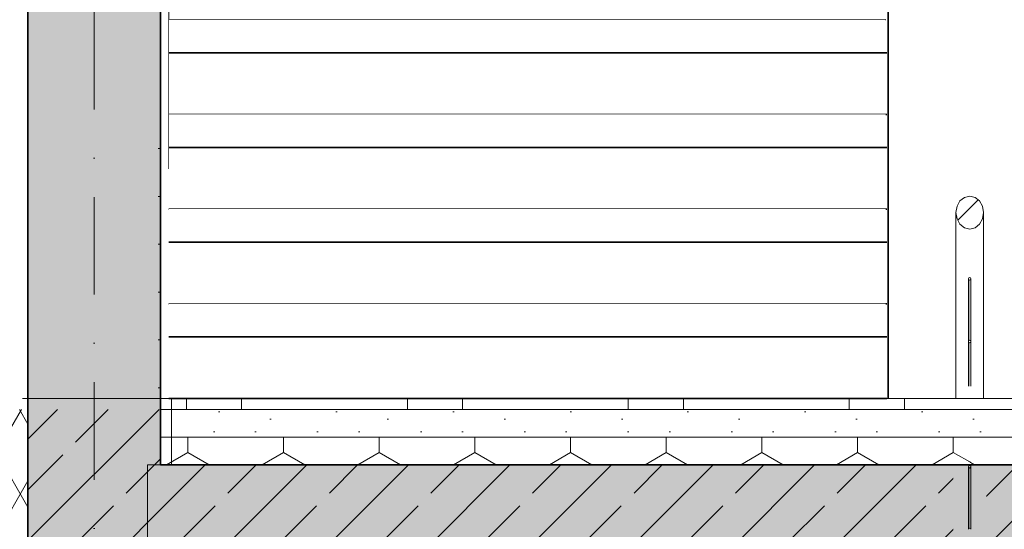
# Model space of a CAD drawing. Header units: millimetres. Extents: x -105953 to -79253, y 14617 to 35617.
# Tile 26 of 48: x -103102 to -101319, y 25811 to 26734. Entities that reach past the tile are written whole.
import ezdxf

# ---------------------------------------------------------------- set-up
doc = ezdxf.new("R2010")
doc.units = ezdxf.units.MM
doc.header["$MEASUREMENT"] = 0
doc.linetypes.add('Kropki i Kreski', pattern=[335.138881, 176.388884, -88.194442, 0, -70.555556])
doc.linetypes.add('Wipeout_Contour', pattern=[1000, 0, -1000])
doc.layers.add('Nowe_Konstrukcja - Schody', color=7, linetype='Continuous')
for name, color, linetype, lineweight, true_color in [('Nowe_Konstrukcja - Schody_Nr_pióra__101', 250, 'Continuous', 13, 0x333333), ('Nowe_Konstrukcja - Stropy_Nr_pióra__23', 7, 'Continuous', 13, 0x858585), ('Nowe_Konstrukcja - Ściany zew_Nr_pióra__23', 7, 'Continuous', 13, 0x858585), ('Nowe_Konstrukcja - Ściany zew_Nr_pióra__87', 7, 'Continuous', 13, 0x6a6a6a)]:
    doc.layers.add(name, color=color, linetype=linetype, lineweight=lineweight, true_color=true_color)
for name, color, linetype, lineweight in [('Nowe_Konstrukcja - Schody_Nr_pióra__3', 7, 'Continuous', 13), ('Nowe_Konstrukcja - Schody_Nr_pióra__7', 7, 'Continuous', 35), ('Nowe_Konstrukcja - Stropy_Nr_pióra__21', 7, 'Continuous', 20), ('Nowe_Konstrukcja - Stropy_Nr_pióra__3', 7, 'Continuous', 13), ('Nowe_Konstrukcja - Stropy_Nr_pióra__4', 8, 'Continuous', 13), ('Nowe_Konstrukcja - Ściany zew_Nr_pióra__21', 7, 'Continuous', 20), ('Nowe_Konstrukcja - Ściany zew_Nr_pióra__7', 7, 'Continuous', 35), ('Nowe_Osie_Nr_pióra__4', 8, 'Continuous', 13)]:
    doc.layers.add(name, color=color, linetype=linetype, lineweight=lineweight)
pattern_1 = [(45, (0, 0), (-91.92388, 91.92388), []), (45, (-45.96, 45.96), (-91.92388, 91.92388), [97.5, -32.5])]
pattern_2 = [(0, (0, 0), (0, 86.60254), [0, -50]), (0, (25, 43.3), (0, 86.60254), [0, -50])]

msp = doc.modelspace()

# ---------------------------------------------------------------- hatches: boundary and pattern name
at = {"layer": 'Nowe_Konstrukcja - Stropy_Nr_pióra__23', "linetype": 'Continuous', "lineweight": 13, "true_color": 0x858585}
h = msp.add_hatch(dxfattribs=at)
h.set_pattern_fill('Beton_zbrojony_0001', color=252, style=0, pattern_type=2)
h.set_pattern_definition(pattern_1)
h.paths.add_polyline_path([(-102870.3, 25927.9), (-100086.6, 25927.9), (-100086.6, 25727.9), (-102870.3, 25727.9)])
at = {"layer": 'Nowe_Konstrukcja - Ściany zew_Nr_pióra__23', "linetype": 'Continuous', "lineweight": 13, "true_color": 0x858585}
h = msp.add_hatch(dxfattribs=at)
h.set_pattern_fill('Tynk_0001', color=252, style=0, pattern_type=2)
h.set_pattern_definition(pattern_2)
h.paths.add_polyline_path([(-102866.6, 29627.9), (-102866.6, 26027.9), (-102846.6, 26027.9), (-102846.6, 26502), (-102856.9, 26502), (-102856.9, 26786.1), (-102846.6, 26786.1), (-102846.6, 29627.9)])
h = msp.add_hatch(dxfattribs=at)
h.set_pattern_fill('Izolacja_miękka_0001', color=252, style=0, pattern_type=2)
h.set_pattern_definition([(60, (0, 0), (-64.951905, 37.5), []), (120, (0, 0), (64.951905, 37.5), [])])
h.paths.add_polyline_path([(-103236.6, 26027.9), (-103236.6, 22427.9), (-103086.6, 22427.9), (-103086.6, 26027.9)])
h = msp.add_hatch(dxfattribs=at)
h.set_pattern_fill('Beton_zbrojony_0001', color=252, style=0, pattern_type=2)
h.set_pattern_definition(pattern_1)
h.paths.add_polyline_path([(-103086.6, 26027.9), (-103086.6, 22448.4), (-102846.6, 22448.4), (-102846.6, 26027.9)])
h = msp.add_hatch(dxfattribs=at)
h.set_pattern_fill('Tynk_0001', color=252, style=0, pattern_type=2)
h.set_pattern_definition(pattern_2)
h.paths.add_polyline_path([(-102826.6, 26027.9), (-102846.6, 26027.9), (-102846.6, 22427.9), (-102826.6, 22427.9), (-102826.6, 22902), (-102836.9, 22902), (-102836.9, 23186.1), (-102826.6, 23186.1)])

# ---------------------------------------------------------------- linework, layer by layer
at = {"layer": 'Nowe_Konstrukcja - Schody_Nr_pióra__3', "color": 7, "linetype": 'Continuous', "lineweight": 13}
for p, q in [((-102831.6, 26463.6), (-102831.6, 26845.1)), ((-101404.7, 26395.8), (-101399.3, 26405.5)), ((-101399.3, 26405.5), (-101391.2, 26412)), ((-101391.2, 26412), (-101381.6, 26414.3)), ((-101372, 26412), (-101381.6, 26414.3)), ((-101363.9, 26405.5), (-101372, 26412)), ((-101358.5, 26395.8), (-101363.9, 26405.5))]:
    msp.add_line(p, q, dxfattribs=at)
at = {"layer": 'Nowe_Konstrukcja - Stropy_Nr_pióra__21', "color": 7, "linetype": 'Continuous', "lineweight": 20, "flags": 128}
msp.add_lwpolyline([(-102870.3, 25927.9), (-100086.6, 25927.9), (-100086.6, 25727.9), (-102870.3, 25727.9)], close=True, dxfattribs=at)
at = {"layer": 'Nowe_Konstrukcja - Ściany zew_Nr_pióra__21', "color": 7, "linetype": 'Continuous', "lineweight": 20}
for p, q in [((-102846.6, 29327.9), (-102846.6, 26027.9)), ((-102846.6, 26027.9), (-102846.6, 25927.9))]:
    msp.add_line(p, q, dxfattribs=at)
at = {"layer": 'Nowe_Konstrukcja - Ściany zew_Nr_pióra__7', "color": 7, "linetype": 'Continuous', "lineweight": 35}
for p, q in [((-103086.6, 32497.9), (-103086.6, 22447.9)), ((-102846.6, 29327.9), (-102846.6, 25927.9))]:
    msp.add_line(p, q, dxfattribs=at)
at = {"layer": 'Nowe_Konstrukcja - Ściany zew_Nr_pióra__87', "color": 251, "linetype": 'Continuous', "lineweight": 13, "true_color": 0x6a6a6a}
msp.add_line((-102826.6, 26047.9), (-102826.6, 26463.6), dxfattribs=at)
at = {"layer": 'Nowe_Osie_Nr_pióra__4', "color": 8, "linetype": 'Kropki i Kreski', "lineweight": 13}
msp.add_line((-102966.6, 34123), (-102966.6, 15971.2), dxfattribs=at)

# ---------------------------------------------------------------- wipeouts: each hides what was drawn before it
at = {"color": 254, "linetype": 'Wipeout_Contour', "lineweight": 0, "ltscale": 418763.654425}
msp.add_wipeout([(-101406.6, 26090.8), (-101406.6, 25954.5), (-101404.7, 25954.5), (-101404.7, 26082.8)], dxfattribs=at).dxf.layer = 'Nowe_Konstrukcja - Schody'
at = {"color": 254, "linetype": 'Wipeout_Contour', "lineweight": 0, "ltscale": 418607.291093}
msp.add_wipeout([(-101363.9, 26076), (-101372, 26071.5), (-101372, 25943.4), (-101363.9, 25949.8)], dxfattribs=at).dxf.layer = 'Nowe_Konstrukcja - Schody'

# ---------------------------------------------------------------- next in the draw order: wipeouts: each hides what was drawn before it
at = {"color": 254, "linetype": 'Wipeout_Contour', "lineweight": 0, "ltscale": 737419.052231}
msp.add_wipeout([(-102831.6, 26733.7), (-102831.6, 26673.7), (-101531.6, 26673.7), (-101531.6, 26709.1), (-101533, 26709.8), (-101533.6, 26711.5), (-101533.6, 26733.7)], dxfattribs=at).dxf.layer = 'Nowe_Konstrukcja - Schody'
at = {"color": 254, "linetype": 'Wipeout_Contour', "lineweight": 0, "ltscale": 523415.384228}
msp.add_wipeout([(-101404.7, 26082.8), (-101404.7, 25954.5), (-101401.9, 25954.5), (-101399.3, 25949.8), (-101399.3, 26076)], dxfattribs=at).dxf.layer = 'Nowe_Konstrukcja - Schody'
at = {"color": 254, "linetype": 'Wipeout_Contour', "lineweight": 0, "ltscale": 523218.050371}
msp.add_wipeout([(-101358.5, 26082.8), (-101363.9, 26076), (-101363.9, 25949.8), (-101361.3, 25954.5), (-101358.5, 25954.5)], dxfattribs=at).dxf.layer = 'Nowe_Konstrukcja - Schody'

# ---------------------------------------------------------------- next in the draw order: linework, layer by layer
at = {"layer": 'Nowe_Konstrukcja - Schody_Nr_pióra__7', "color": 7, "linetype": 'Continuous', "lineweight": 35}
msp.add_line((-102831.6, 26733.7), (-101533.6, 26733.7), dxfattribs=at)

# ---------------------------------------------------------------- next in the draw order: wipeouts: each hides what was drawn before it
at = {"color": 254, "linetype": 'Wipeout_Contour', "lineweight": 0, "ltscale": 422367.178687}
msp.add_wipeout([(-102831.6, 26673.7), (-102831.6, 26562.2), (-101531.6, 26562.2), (-101531.6, 26673.7)], dxfattribs=at).dxf.layer = 'Nowe_Konstrukcja - Schody'
at = {"color": 254, "linetype": 'Wipeout_Contour', "lineweight": 0, "ltscale": 418577.306454}
msp.add_wipeout([(-101356.6, 26090.8), (-101358.5, 26082.8), (-101358.5, 25954.5), (-101356.6, 25954.5)], dxfattribs=at).dxf.layer = 'Nowe_Konstrukcja - Schody'
at = {"color": 254, "linetype": 'Wipeout_Contour', "lineweight": 0, "ltscale": 418712.851183}
msp.add_wipeout([(-101399.3, 26076), (-101399.3, 25949.8), (-101391.2, 25943.4), (-101391.2, 26071.5)], dxfattribs=at).dxf.layer = 'Nowe_Konstrukcja - Schody'

# ---------------------------------------------------------------- next in the draw order: linework, layer by layer
at = {"layer": 'Nowe_Konstrukcja - Schody_Nr_pióra__7', "color": 7, "linetype": 'Continuous', "lineweight": 35}
for p, q in [((-102831.6, 26673.7), (-101531.6, 26673.7)), ((-102831.6, 26562.2), (-101531.6, 26562.2))]:
    msp.add_line(p, q, dxfattribs=at)
at = {"layer": 'Nowe_Konstrukcja - Ściany zew_Nr_pióra__87', "color": 251, "linetype": 'Continuous', "lineweight": 13, "true_color": 0x6a6a6a}
for p, q in [((-101406.6, 26047.9), (-102826.6, 26047.9)), ((-100106.6, 26047.9), (-101356.6, 26047.9))]:
    msp.add_line(p, q, dxfattribs=at)

# ---------------------------------------------------------------- next in the draw order: wipeouts: each hides what was drawn before it
at = {"color": 254, "linetype": 'Wipeout_Contour', "lineweight": 0, "ltscale": 418915.103026}
msp.add_wipeout([(-101406.6, 26090.8), (-101404.7, 26082.8), (-101404.7, 26254.2), (-101406.6, 26262.2)], dxfattribs=at).dxf.layer = 'Nowe_Konstrukcja - Schody'
at = {"color": 254, "linetype": 'Wipeout_Contour', "lineweight": 0, "ltscale": 418678.980645}
msp.add_wipeout([(-101391.2, 25943.4), (-101383.6, 25941.6), (-101383.6, 26070.3), (-101391.2, 26071.5)], dxfattribs=at).dxf.layer = 'Nowe_Konstrukcja - Schody'

# ---------------------------------------------------------------- next in the draw order: wipeouts: each hides what was drawn before it
at = {"color": 254, "linetype": 'Wipeout_Contour', "lineweight": 0, "ltscale": 422457.570625}
msp.add_wipeout([(-102831.6, 26733.7), (-102831.6, 26673.7), (-101533.6, 26673.7), (-101533.6, 26733.7)], dxfattribs=at).dxf.layer = 'Nowe_Konstrukcja - Schody'
at = {"color": 254, "linetype": 'Wipeout_Contour', "lineweight": 0, "ltscale": 737115.73906}
msp.add_wipeout([(-102831.6, 26562.2), (-102831.6, 26502.2), (-101531.6, 26502.2), (-101531.6, 26537.7), (-101533, 26538.4), (-101533.6, 26540.1), (-101533.6, 26562.2)], dxfattribs=at).dxf.layer = 'Nowe_Konstrukcja - Schody'
at = {"color": 254, "linetype": 'Wipeout_Contour', "lineweight": 0, "ltscale": 418893.547195}
msp.add_wipeout([(-101404.7, 26254.2), (-101404.7, 26082.8), (-101399.3, 26076), (-101399.3, 26247.5)], dxfattribs=at).dxf.layer = 'Nowe_Konstrukcja - Schody'
at = {"color": 254, "linetype": 'Wipeout_Contour', "lineweight": 0, "ltscale": 1045583.809185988}
msp.add_wipeout([(-101411.6, 25954.5), (-101411.6, 25019.4), (-101381.6, 25019.4), (-101381.6, 25168.6), (-101383, 25169.3), (-101383.6, 25171), (-101383.6, 25941.6), (-101391.2, 25943.4), (-101399.3, 25949.8), (-101401.9, 25954.5)], dxfattribs=at).dxf.layer = 'Nowe_Konstrukcja - Schody'

# ---------------------------------------------------------------- next in the draw order: linework, layer by layer
at = {"layer": 'Nowe_Konstrukcja - Schody_Nr_pióra__7', "color": 7, "linetype": 'Continuous', "lineweight": 35}
for p, q in [((-102831.6, 26673.7), (-101533.6, 26673.7)), ((-102831.6, 26562.2), (-101533.6, 26562.2))]:
    msp.add_line(p, q, dxfattribs=at)

# ---------------------------------------------------------------- next in the draw order: wipeouts: each hides what was drawn before it
at = {"color": 254, "linetype": 'Wipeout_Contour', "lineweight": 0, "ltscale": 422194.835407}
msp.add_wipeout([(-102831.6, 26502.2), (-102831.6, 26390.8), (-101531.6, 26390.8), (-101531.6, 26502.2)], dxfattribs=at).dxf.layer = 'Nowe_Konstrukcja - Schody'
at = {"color": 254, "linetype": 'Wipeout_Contour', "lineweight": 0, "ltscale": 418861.701377}
msp.add_wipeout([(-101399.3, 26247.5), (-101399.3, 26076), (-101391.2, 26071.5), (-101391.2, 26242.9)], dxfattribs=at).dxf.layer = 'Nowe_Konstrukcja - Schody'
at = {"color": 254, "linetype": 'Wipeout_Contour', "lineweight": 0, "ltscale": 732152.72341}
msp.add_wipeout([(-101379.6, 25941.6), (-101379.6, 25362.2), (-101351.6, 25362.2), (-101351.6, 25954.5), (-101361.3, 25954.5), (-101363.9, 25949.8), (-101372, 25943.4)], dxfattribs=at).dxf.layer = 'Nowe_Konstrukcja - Schody'

# ---------------------------------------------------------------- next in the draw order: linework, layer by layer
at = {"layer": 'Nowe_Konstrukcja - Schody_Nr_pióra__101', "color": 250, "linetype": 'Continuous', "lineweight": 13, "true_color": 0x333333}
msp.add_line((-101406.6, 26047.9), (-101406.6, 26090.8), dxfattribs=at)
at = {"layer": 'Nowe_Konstrukcja - Schody_Nr_pióra__7', "color": 7, "linetype": 'Continuous', "lineweight": 35}
for p, q in [((-102831.6, 26502.2), (-101531.6, 26502.2)), ((-102831.6, 26390.8), (-101531.6, 26390.8))]:
    msp.add_line(p, q, dxfattribs=at)

# ---------------------------------------------------------------- next in the draw order: wipeouts: each hides what was drawn before it
at = {"color": 254, "linetype": 'Wipeout_Contour', "lineweight": 0, "ltscale": 419061.273197}
msp.add_wipeout([(-101406.6, 26384.4), (-101406.6, 26262.2), (-101404.7, 26254.2), (-101404.7, 26372.9)], dxfattribs=at).dxf.layer = 'Nowe_Konstrukcja - Schody'
at = {"color": 254, "linetype": 'Wipeout_Contour', "lineweight": 0, "ltscale": 418828.451835}
msp.add_wipeout([(-101383.6, 26241.7), (-101391.2, 26242.9), (-101391.2, 26071.5), (-101383.6, 26070.3)], dxfattribs=at).dxf.layer = 'Nowe_Konstrukcja - Schody'
at = {"color": 254, "linetype": 'Wipeout_Contour', "lineweight": 0, "ltscale": 418525.393514}
msp.add_wipeout([(-101383.6, 25924.4), (-101383.6, 25811), (-101383, 25812.7), (-101383, 25922.7)], dxfattribs=at).dxf.layer = 'Nowe_Konstrukcja - Schody'

# ---------------------------------------------------------------- next in the draw order: linework, layer by layer
at = {"layer": 'Nowe_Konstrukcja - Schody_Nr_pióra__3', "color": 7, "linetype": 'Continuous', "lineweight": 13}
msp.add_line((-101406.6, 26384.4), (-101404.7, 26395.8), dxfattribs=at)

# ---------------------------------------------------------------- next in the draw order: wipeouts: each hides what was drawn before it
at = {"color": 254, "linetype": 'Wipeout_Contour', "lineweight": 0, "ltscale": 422284.707462}
msp.add_wipeout([(-102831.6, 26562.2), (-102831.6, 26502.2), (-101533.6, 26502.2), (-101533.6, 26562.2)], dxfattribs=at).dxf.layer = 'Nowe_Konstrukcja - Schody'
at = {"color": 254, "linetype": 'Wipeout_Contour', "lineweight": 0, "ltscale": 736814.255465}
msp.add_wipeout([(-102831.6, 26390.8), (-102831.6, 26330.8), (-101531.6, 26330.8), (-101531.6, 26366.3), (-101533, 26367), (-101533.6, 26368.7), (-101533.6, 26390.8)], dxfattribs=at).dxf.layer = 'Nowe_Konstrukcja - Schody'
at = {"color": 254, "linetype": 'Wipeout_Contour', "lineweight": 0, "ltscale": 419038.069767}
msp.add_wipeout([(-101404.7, 26254.2), (-101399.3, 26247.5), (-101399.3, 26363.2), (-101404.7, 26372.9)], dxfattribs=at).dxf.layer = 'Nowe_Konstrukcja - Schody'
at = {"color": 254, "linetype": 'Wipeout_Contour', "lineweight": 0, "ltscale": 418783.650619}
msp.add_wipeout([(-101379.6, 26241.7), (-101379.6, 26070.3), (-101372, 26071.5), (-101372, 26242.9)], dxfattribs=at).dxf.layer = 'Nowe_Konstrukcja - Schody'
at = {"color": 254, "linetype": 'Wipeout_Contour', "lineweight": 0, "ltscale": 418521.515304}
msp.add_wipeout([(-101381.6, 25922), (-101383, 25922.7), (-101383, 25812.7), (-101381.6, 25813.4)], dxfattribs=at).dxf.layer = 'Nowe_Konstrukcja - Schody'

# ---------------------------------------------------------------- next in the draw order: linework, layer by layer
at = {"layer": 'Nowe_Konstrukcja - Schody_Nr_pióra__3', "color": 7, "linetype": 'Continuous', "lineweight": 13}
msp.add_line((-101404.7, 26372.9), (-101406.6, 26384.4), dxfattribs=at)
at = {"layer": 'Nowe_Konstrukcja - Schody_Nr_pióra__7', "color": 7, "linetype": 'Continuous', "lineweight": 35}
for p, q in [((-102831.6, 26502.2), (-101533.6, 26502.2)), ((-102831.6, 26390.8), (-101533.6, 26390.8))]:
    msp.add_line(p, q, dxfattribs=at)

# ---------------------------------------------------------------- next in the draw order: wipeouts: each hides what was drawn before it
at = {"color": 254, "linetype": 'Wipeout_Contour', "lineweight": 0, "ltscale": 419004.969944}
msp.add_wipeout([(-101399.3, 26247.5), (-101391.2, 26242.9), (-101391.2, 26356.7), (-101399.3, 26363.2)], dxfattribs=at).dxf.layer = 'Nowe_Konstrukcja - Schody'
at = {"color": 254, "linetype": 'Wipeout_Contour', "lineweight": 0, "ltscale": 422023.535963}
msp.add_wipeout([(-102831.6, 26330.8), (-102831.6, 26219.4), (-101531.6, 26219.4), (-101531.6, 26330.8)], dxfattribs=at).dxf.layer = 'Nowe_Konstrukcja - Schody'
at = {"color": 254, "linetype": 'Wipeout_Contour', "lineweight": 0, "ltscale": 418756.178779}
msp.add_wipeout([(-101363.9, 26247.5), (-101372, 26242.9), (-101372, 26071.5), (-101363.9, 26076)], dxfattribs=at).dxf.layer = 'Nowe_Konstrukcja - Schody'
at = {"color": 254, "linetype": 'Wipeout_Contour', "lineweight": 0, "ltscale": 418516.03408}
msp.add_wipeout([(-101381.6, 25922), (-101381.6, 25813.4), (-101380.2, 25812.7), (-101380.2, 25922.7)], dxfattribs=at).dxf.layer = 'Nowe_Konstrukcja - Schody'

# ---------------------------------------------------------------- next in the draw order: linework, layer by layer
at = {"layer": 'Nowe_Konstrukcja - Schody_Nr_pióra__101', "color": 250, "linetype": 'Continuous', "lineweight": 13, "true_color": 0x333333}
for p, q in [((-101406.6, 26262.2), (-101406.6, 26384.4)), ((-101406.6, 26090.8), (-101406.6, 26262.2))]:
    msp.add_line(p, q, dxfattribs=at)
at = {"layer": 'Nowe_Konstrukcja - Schody_Nr_pióra__7', "color": 7, "linetype": 'Continuous', "lineweight": 35}
for p, q in [((-102831.6, 26330.8), (-101531.6, 26330.8)), ((-102831.6, 26219.4), (-101531.6, 26219.4))]:
    msp.add_line(p, q, dxfattribs=at)

# ---------------------------------------------------------------- next in the draw order: wipeouts: each hides what was drawn before it
at = {"color": 254, "linetype": 'Wipeout_Contour', "lineweight": 0, "ltscale": 733159.4076}
msp.add_wipeout([(-101381.6, 26354.4), (-101391.2, 26356.7), (-101391.2, 26242.9), (-101383.6, 26241.7), (-101383.6, 26264.4), (-101383, 26266.1), (-101381.6, 26266.8)], dxfattribs=at).dxf.layer = 'Nowe_Konstrukcja - Schody'
at = {"color": 254, "linetype": 'Wipeout_Contour', "lineweight": 0, "ltscale": 418735.623511}
msp.add_wipeout([(-101358.5, 26254.2), (-101363.9, 26247.5), (-101363.9, 26076), (-101358.5, 26082.8)], dxfattribs=at).dxf.layer = 'Nowe_Konstrukcja - Schody'
at = {"color": 254, "linetype": 'Wipeout_Contour', "lineweight": 0, "ltscale": 418512.16066}
msp.add_wipeout([(-101380.2, 25812.7), (-101379.6, 25811), (-101379.6, 25924.4), (-101380.2, 25922.7)], dxfattribs=at).dxf.layer = 'Nowe_Konstrukcja - Schody'

# ---------------------------------------------------------------- next in the draw order: hatches: boundary and pattern name
at = {"layer": 'Nowe_Konstrukcja - Schody_Nr_pióra__101', "linetype": 'Continuous', "lineweight": 13, "true_color": 0x333333}
h = msp.add_hatch(dxfattribs=at)
h.set_pattern_fill('Beton_zbrojony_0001', color=250, style=0, pattern_type=2)
h.set_pattern_definition(pattern_1)
h.paths.add_polyline_path([(-101383, 25812.7), (-101383.6, 25811), (-101383, 25809.3), (-101381.6, 25808.6), (-101380.2, 25809.3), (-101379.6, 25811), (-101380.2, 25812.7), (-101381.6, 25813.4)])

# ---------------------------------------------------------------- next in the draw order: linework, layer by layer
at = {"layer": 'Nowe_Konstrukcja - Schody_Nr_pióra__3', "color": 7, "linetype": 'Continuous', "lineweight": 13}
for p, q in [((-101399.3, 26363.2), (-101404.7, 26372.9)), ((-101391.2, 26356.7), (-101399.3, 26363.2)), ((-101383.6, 25811), (-101383, 25812.7)), ((-101383, 25812.7), (-101381.6, 25813.4)), ((-101380.2, 25812.7), (-101381.6, 25813.4)), ((-101379.6, 25811), (-101380.2, 25812.7))]:
    msp.add_line(p, q, dxfattribs=at)

# ---------------------------------------------------------------- next in the draw order: wipeouts: each hides what was drawn before it
at = {"color": 254, "linetype": 'Wipeout_Contour', "lineweight": 0, "ltscale": 422112.887488}
msp.add_wipeout([(-102831.6, 26390.8), (-102831.6, 26330.8), (-101533.6, 26330.8), (-101533.6, 26390.8)], dxfattribs=at).dxf.layer = 'Nowe_Konstrukcja - Schody'
at = {"color": 254, "linetype": 'Wipeout_Contour', "lineweight": 0, "ltscale": 733110.074383}
msp.add_wipeout([(-101381.6, 26354.4), (-101381.6, 26266.8), (-101380.2, 26266.1), (-101379.6, 26264.4), (-101379.6, 26241.7), (-101372, 26242.9), (-101372, 26356.7)], dxfattribs=at).dxf.layer = 'Nowe_Konstrukcja - Schody'
at = {"color": 254, "linetype": 'Wipeout_Contour', "lineweight": 0, "ltscale": 418728.82249}
msp.add_wipeout([(-101358.5, 26254.2), (-101358.5, 26082.8), (-101356.6, 26090.8), (-101356.6, 26262.2)], dxfattribs=at).dxf.layer = 'Nowe_Konstrukcja - Schody'
at = {"color": 254, "linetype": 'Wipeout_Contour', "lineweight": 0, "ltscale": 736514.603693}
msp.add_wipeout([(-102831.6, 26219.4), (-102831.6, 26159.4), (-101531.6, 26159.4), (-101531.6, 26194.8), (-101533, 26195.5), (-101533.6, 26197.2), (-101533.6, 26219.4)], dxfattribs=at).dxf.layer = 'Nowe_Konstrukcja - Schody'
at = {"color": 254, "linetype": 'Wipeout_Contour', "lineweight": 0, "ltscale": 418637.700218}
msp.add_wipeout([(-101383.6, 26037.7), (-101383.6, 25924.4), (-101383, 25926.1), (-101383, 26036)], dxfattribs=at).dxf.layer = 'Nowe_Konstrukcja - Schody'

# ---------------------------------------------------------------- next in the draw order: linework, layer by layer
at = {"layer": 'Nowe_Konstrukcja - Schody_Nr_pióra__101', "color": 250, "linetype": 'Continuous', "lineweight": 13, "true_color": 0x333333}
msp.add_line((-101356.6, 26047.9), (-101356.6, 26090.8), dxfattribs=at)
at = {"layer": 'Nowe_Konstrukcja - Schody_Nr_pióra__3', "color": 7, "linetype": 'Continuous', "lineweight": 13}
msp.add_line((-101381.6, 26354.4), (-101391.2, 26356.7), dxfattribs=at)
at = {"layer": 'Nowe_Konstrukcja - Schody_Nr_pióra__7', "color": 7, "linetype": 'Continuous', "lineweight": 35}
for p, q in [((-102831.6, 26330.8), (-101533.6, 26330.8)), ((-102831.6, 26219.4), (-101533.6, 26219.4))]:
    msp.add_line(p, q, dxfattribs=at)

# ---------------------------------------------------------------- next in the draw order: wipeouts: each hides what was drawn before it
at = {"color": 254, "linetype": 'Wipeout_Contour', "lineweight": 0, "ltscale": 418899.483475}
msp.add_wipeout([(-101372, 26242.9), (-101363.9, 26247.5), (-101363.9, 26363.2), (-101372, 26356.7)], dxfattribs=at).dxf.layer = 'Nowe_Konstrukcja - Schody'
at = {"color": 254, "linetype": 'Wipeout_Contour', "lineweight": 0, "ltscale": 421853.281624}
msp.add_wipeout([(-102831.6, 26159.4), (-102831.6, 26047.9), (-101531.6, 26047.9), (-101531.6, 26159.4)], dxfattribs=at).dxf.layer = 'Nowe_Konstrukcja - Schody'
at = {"color": 254, "linetype": 'Wipeout_Contour', "lineweight": 0, "ltscale": 418633.823049}
msp.add_wipeout([(-101381.6, 26035.3), (-101383, 26036), (-101383, 25926.1), (-101381.6, 25926.8)], dxfattribs=at).dxf.layer = 'Nowe_Konstrukcja - Schody'

# ---------------------------------------------------------------- next in the draw order: linework, layer by layer
at = {"layer": 'Nowe_Konstrukcja - Schody_Nr_pióra__7', "color": 7, "linetype": 'Continuous', "lineweight": 35}
for p, q in [((-102831.6, 26159.4), (-101531.6, 26159.4)), ((-102831.6, 26047.9), (-101531.6, 26047.9))]:
    msp.add_line(p, q, dxfattribs=at)

# ---------------------------------------------------------------- next in the draw order: wipeouts: each hides what was drawn before it
at = {"color": 254, "linetype": 'Wipeout_Contour', "lineweight": 0, "ltscale": 418880.200611}
msp.add_wipeout([(-101363.9, 26247.5), (-101358.5, 26254.2), (-101358.5, 26372.9), (-101363.9, 26363.2)], dxfattribs=at).dxf.layer = 'Nowe_Konstrukcja - Schody'
at = {"color": 254, "linetype": 'Wipeout_Contour', "lineweight": 0, "ltscale": 418628.343296}
msp.add_wipeout([(-101381.6, 26035.3), (-101381.6, 25926.8), (-101380.2, 25926.1), (-101380.2, 26036)], dxfattribs=at).dxf.layer = 'Nowe_Konstrukcja - Schody'

# ---------------------------------------------------------------- next in the draw order: linework, layer by layer
at = {"layer": 'Nowe_Konstrukcja - Schody_Nr_pióra__3', "color": 7, "linetype": 'Continuous', "lineweight": 13}
msp.add_line((-101381.6, 26354.4), (-101372, 26356.7), dxfattribs=at)

# ---------------------------------------------------------------- next in the draw order: wipeouts: each hides what was drawn before it
at = {"color": 254, "linetype": 'Wipeout_Contour', "lineweight": 0, "ltscale": 418875.057685}
msp.add_wipeout([(-101358.5, 26372.9), (-101358.5, 26254.2), (-101356.6, 26262.2), (-101356.6, 26384.4)], dxfattribs=at).dxf.layer = 'Nowe_Konstrukcja - Schody'
at = {"color": 254, "linetype": 'Wipeout_Contour', "lineweight": 0, "ltscale": 421942.111977}
msp.add_wipeout([(-102831.6, 26219.4), (-102831.6, 26159.4), (-101533.6, 26159.4), (-101533.6, 26219.4)], dxfattribs=at).dxf.layer = 'Nowe_Konstrukcja - Schody'
at = {"color": 254, "linetype": 'Wipeout_Contour', "lineweight": 0, "ltscale": 736216.785982}
msp.add_wipeout([(-102831.6, 26047.9), (-102831.6, 25987.9), (-101531.6, 25987.9), (-101531.6, 26023.4), (-101533, 26024.1), (-101533.6, 26025.8), (-101533.6, 26047.9)], dxfattribs=at).dxf.layer = 'Nowe_Konstrukcja - Schody'
at = {"color": 254, "linetype": 'Wipeout_Contour', "lineweight": 0, "ltscale": 418624.470914}
msp.add_wipeout([(-101380.2, 25926.1), (-101379.6, 25924.4), (-101379.6, 26037.7), (-101380.2, 26036)], dxfattribs=at).dxf.layer = 'Nowe_Konstrukcja - Schody'

# ---------------------------------------------------------------- next in the draw order: hatches: boundary and pattern name
at = {"layer": 'Nowe_Konstrukcja - Schody_Nr_pióra__101', "linetype": 'Continuous', "lineweight": 13, "true_color": 0x333333}
h = msp.add_hatch(dxfattribs=at)
h.set_pattern_fill('Beton_zbrojony_0001', color=250, style=0, pattern_type=2)
h.set_pattern_definition(pattern_1)
h.paths.add_polyline_path([(-101391.2, 26412), (-101399.3, 26405.5), (-101404.7, 26395.8), (-101406.6, 26384.4), (-101404.7, 26372.9), (-101399.3, 26363.2), (-101391.2, 26356.7), (-101381.6, 26354.4), (-101372, 26356.7), (-101363.9, 26363.2), (-101358.5, 26372.9), (-101356.6, 26384.4), (-101358.5, 26395.8), (-101363.9, 26405.5), (-101372, 26412), (-101381.6, 26414.3)])
h = msp.add_hatch(dxfattribs=at)
h.set_pattern_fill('Beton_zbrojony_0001', color=250, style=0, pattern_type=2)
h.set_pattern_definition(pattern_1)
h.paths.add_polyline_path([(-101383, 25926.1), (-101383.6, 25924.4), (-101383, 25922.7), (-101381.6, 25922), (-101380.2, 25922.7), (-101379.6, 25924.4), (-101380.2, 25926.1), (-101381.6, 25926.8)])
at = {"layer": 'Nowe_Konstrukcja - Stropy_Nr_pióra__4', "linetype": 'Continuous', "lineweight": 13}
h = msp.add_hatch(dxfattribs=at)
h.set_pattern_fill('Beton_lekki_0001', color=8, style=0, pattern_type=2)
h.set_pattern_definition([(0, (0, 0), (0, 389.7114), [24.375, -200.625]), (0, (112.5, 194.86), (0, 389.7114), [24.375, -200.625]), (60, (0, 0), (-337.5, 194.8557), [24.375, -200.625]), (60, (225, 0), (-337.5, 194.8557), [24.375, -200.625]), (120, (24.37, 0), (337.5, 194.8557), [24.375, -200.625]), (120, (249.38, 0), (337.5, 194.8557), [24.375, -200.625]), (0, (0, 37.5), (0, 75), [0, -75, 0, -112.5]), (45, (37.5, 37.5), (-53.03301, 53.03301), [0, -56.25, 0, -93.75])])
h.paths.add_polyline_path([(-100086.6, 25977.9), (-100086.6, 26027.9), (-102846.6, 26027.9), (-102846.6, 25977.9)])
h = msp.add_hatch(dxfattribs=at)
h.set_pattern_fill('Styropian_0001', color=8, style=0, pattern_type=2)
h.set_pattern_definition([(90, (0, 0), (-173.20508, 0), [100, -200]), (90, (-86.6, 150), (-173.20508, 0), [100, -200]), (150, (-4e-14, 100), (86.60254, 150), [100, -200]), (150, (-173.2, 100), (86.60254, 150), [100, -200]), (210, (0, 0), (-86.60254, 150), [100, -200]), (210, (-173.2, -7e-14), (-86.60254, 150), [100, -200])])
h.paths.add_polyline_path([(-100086.6, 25927.9), (-100086.6, 25977.9), (-102846.6, 25977.9), (-102846.6, 25927.9)])

# ---------------------------------------------------------------- next in the draw order: linework, layer by layer
at = {"layer": 'Nowe_Konstrukcja - Schody_Nr_pióra__101', "color": 250, "linetype": 'Continuous', "lineweight": 13, "true_color": 0x333333}
for p, q in [((-101356.6, 26262.2), (-101356.6, 26384.4)), ((-101356.6, 26090.8), (-101356.6, 26262.2)), ((-101383.6, 25811), (-101383.6, 25924.4)), ((-101379.6, 25811), (-101379.6, 25924.4))]:
    msp.add_line(p, q, dxfattribs=at)
at = {"layer": 'Nowe_Konstrukcja - Schody_Nr_pióra__3', "color": 7, "linetype": 'Continuous', "lineweight": 13}
for p, q in [((-101356.6, 26384.4), (-101358.5, 26395.8)), ((-101358.5, 26372.9), (-101356.6, 26384.4)), ((-101363.9, 26363.2), (-101358.5, 26372.9)), ((-101372, 26356.7), (-101363.9, 26363.2)), ((-101383.6, 25924.4), (-101383, 25926.1)), ((-101383, 25922.7), (-101383.6, 25924.4)), ((-101383, 25926.1), (-101381.6, 25926.8)), ((-101381.6, 25922), (-101383, 25922.7)), ((-101380.2, 25926.1), (-101381.6, 25926.8)), ((-101381.6, 25922), (-101380.2, 25922.7)), ((-101379.6, 25924.4), (-101380.2, 25926.1)), ((-101380.2, 25922.7), (-101379.6, 25924.4))]:
    msp.add_line(p, q, dxfattribs=at)
at = {"layer": 'Nowe_Konstrukcja - Schody_Nr_pióra__7', "color": 7, "linetype": 'Continuous', "lineweight": 35}
for p, q in [((-101529.6, 26047.9), (-101529.6, 27247.9)), ((-102831.6, 26159.4), (-101533.6, 26159.4)), ((-102831.6, 26047.9), (-101533.6, 26047.9))]:
    msp.add_line(p, q, dxfattribs=at)
at = {"layer": 'Nowe_Konstrukcja - Stropy_Nr_pióra__21', "color": 7, "linetype": 'Continuous', "lineweight": 20}
msp.add_line((-102846.6, 25927.9), (-100086.6, 25927.9), dxfattribs=at)
at = {"layer": 'Nowe_Konstrukcja - Stropy_Nr_pióra__3', "color": 7, "linetype": 'Continuous', "lineweight": 13}
for p, q in [((-102846.6, 26027.9), (-100086.6, 26027.9)), ((-102846.6, 26027.9), (-100086.6, 26027.9)), ((-102846.6, 25977.9), (-100086.6, 25977.9)), ((-102846.6, 25977.9), (-100086.6, 25977.9))]:
    msp.add_line(p, q, dxfattribs=at)
at = {"layer": 'Nowe_Konstrukcja - Ściany zew_Nr_pióra__21', "color": 7, "linetype": 'Continuous', "lineweight": 20}
msp.add_line((-102826.6, 26047.9), (-102826.6, 25927.9), dxfattribs=at)
at = {"layer": 'Nowe_Konstrukcja - Ściany zew_Nr_pióra__7', "color": 7, "linetype": 'Continuous', "lineweight": 35}
for p in [(-102846.6, 25927.9), (-102826.6, 25927.9)]:
    msp.add_line(p, (-100086.6, 25927.9), dxfattribs=at)

# ---------------------------------------------------------------- next in the draw order: wipeouts: each hides what was drawn before it
at = {"color": 254, "linetype": 'Wipeout_Contour', "lineweight": 0, "ltscale": 418750.467573}
msp.add_wipeout([(-101383.6, 26151), (-101383.6, 26037.7), (-101383, 26039.4), (-101383, 26149.3)], dxfattribs=at).dxf.layer = 'Nowe_Konstrukcja - Schody'

# ---------------------------------------------------------------- next in the draw order: wipeouts: each hides what was drawn before it
at = {"color": 254, "linetype": 'Wipeout_Contour', "lineweight": 0, "ltscale": 418746.59145}
msp.add_wipeout([(-101381.6, 26148.6), (-101383, 26149.3), (-101383, 26039.4), (-101381.6, 26040.1)], dxfattribs=at).dxf.layer = 'Nowe_Konstrukcja - Schody'

# ---------------------------------------------------------------- next in the draw order: wipeouts: each hides what was drawn before it
at = {"color": 254, "linetype": 'Wipeout_Contour', "lineweight": 0, "ltscale": 418741.113173}
msp.add_wipeout([(-101381.6, 26148.6), (-101381.6, 26040.1), (-101380.2, 26039.4), (-101380.2, 26149.3)], dxfattribs=at).dxf.layer = 'Nowe_Konstrukcja - Schody'

# ---------------------------------------------------------------- next in the draw order: wipeouts: each hides what was drawn before it
at = {"color": 254, "linetype": 'Wipeout_Contour', "lineweight": 0, "ltscale": 418737.241832}
msp.add_wipeout([(-101380.2, 26039.4), (-101379.6, 26037.7), (-101379.6, 26151), (-101380.2, 26149.3)], dxfattribs=at).dxf.layer = 'Nowe_Konstrukcja - Schody'

# ---------------------------------------------------------------- next in the draw order: hatches: boundary and pattern name
at = {"layer": 'Nowe_Konstrukcja - Schody_Nr_pióra__101', "linetype": 'Continuous', "lineweight": 13, "true_color": 0x333333}
h = msp.add_hatch(dxfattribs=at)
h.set_pattern_fill('Beton_zbrojony_0001', color=250, style=0, pattern_type=2)
h.set_pattern_definition(pattern_1)
h.paths.add_polyline_path([(-101383, 26039.4), (-101383.6, 26037.7), (-101383, 26036), (-101381.6, 26035.3), (-101380.2, 26036), (-101379.6, 26037.7), (-101380.2, 26039.4), (-101381.6, 26040.1)])
at = {"layer": 'Nowe_Konstrukcja - Stropy_Nr_pióra__4', "linetype": 'Continuous', "lineweight": 13}
h = msp.add_hatch(dxfattribs=at)
h.set_pattern_fill('POSADZKA_Z_MOZAIKI_KAMIE_14', color=8, style=0, pattern_type=2)
h.set_pattern_definition([(0, (0, 0), (0, 400), [100, -300]), (0, (0, 100), (0, 400), [100, -300]), (90, (0, 0), (-400, 0), [100, -300]), (90, (100, 0), (-400, 0), [100, -300]), (0, (200, 200), (0, 400), [100, -300]), (0, (200, 300), (0, 400), [100, -300]), (90, (200, 200), (-400, 0), [100, -300]), (90, (300, 200), (-400, 0), [100, -300]), (45, (100, 100), (-200, 200), [141.42136, -141.42136]), (315, (100, 0), (200, 200), [141.42136, -141.42136])])
h.paths.add_polyline_path([(-100086.6, 26027.9), (-100086.6, 26047.9), (-102846.6, 26047.9), (-102846.6, 26027.9)])

# ---------------------------------------------------------------- next in the draw order: linework, layer by layer
at = {"layer": 'Nowe_Konstrukcja - Stropy_Nr_pióra__3', "color": 7, "linetype": 'Continuous', "lineweight": 13}
msp.add_line((-103096.6, 26047.9), (-100086.6, 26047.9), dxfattribs=at)

# ---------------------------------------------------------------- next in the draw order: wipeouts: each hides what was drawn before it
at = {"color": 254, "linetype": 'Wipeout_Contour', "lineweight": 0, "ltscale": 418863.695209}
msp.add_wipeout([(-101383.6, 26264.4), (-101383.6, 26151), (-101383, 26152.7), (-101383, 26262.7)], dxfattribs=at).dxf.layer = 'Nowe_Konstrukcja - Schody'

# ---------------------------------------------------------------- next in the draw order: wipeouts: each hides what was drawn before it
at = {"color": 254, "linetype": 'Wipeout_Contour', "lineweight": 0, "ltscale": 418859.820135}
msp.add_wipeout([(-101381.6, 26262), (-101383, 26262.7), (-101383, 26152.7), (-101381.6, 26153.4)], dxfattribs=at).dxf.layer = 'Nowe_Konstrukcja - Schody'

# ---------------------------------------------------------------- next in the draw order: wipeouts: each hides what was drawn before it
at = {"color": 254, "linetype": 'Wipeout_Contour', "lineweight": 0, "ltscale": 418854.343339}
msp.add_wipeout([(-101381.6, 26262), (-101381.6, 26153.4), (-101380.2, 26152.7), (-101380.2, 26262.7)], dxfattribs=at).dxf.layer = 'Nowe_Konstrukcja - Schody'

# ---------------------------------------------------------------- next in the draw order: wipeouts: each hides what was drawn before it
at = {"color": 254, "linetype": 'Wipeout_Contour', "lineweight": 0, "ltscale": 418850.473043}
msp.add_wipeout([(-101380.2, 26152.7), (-101379.6, 26151), (-101379.6, 26264.4), (-101380.2, 26262.7)], dxfattribs=at).dxf.layer = 'Nowe_Konstrukcja - Schody'

# ---------------------------------------------------------------- next in the draw order: hatches: boundary and pattern name
at = {"layer": 'Nowe_Konstrukcja - Schody_Nr_pióra__101', "linetype": 'Continuous', "lineweight": 13, "true_color": 0x333333}
h = msp.add_hatch(dxfattribs=at)
h.set_pattern_fill('Beton_zbrojony_0001', color=250, style=0, pattern_type=2)
h.set_pattern_definition(pattern_1)
h.paths.add_polyline_path([(-101383, 26266.1), (-101383.6, 26264.4), (-101383, 26262.7), (-101381.6, 26262), (-101380.2, 26262.7), (-101379.6, 26264.4), (-101380.2, 26266.1), (-101381.6, 26266.8)])
h = msp.add_hatch(dxfattribs=at)
h.set_pattern_fill('Beton_zbrojony_0001', color=250, style=0, pattern_type=2)
h.set_pattern_definition(pattern_1)
h.paths.add_polyline_path([(-101383, 26152.7), (-101383.6, 26151), (-101383, 26149.3), (-101381.6, 26148.6), (-101380.2, 26149.3), (-101379.6, 26151), (-101380.2, 26152.7), (-101381.6, 26153.4)])
at = {"layer": 'Nowe_Konstrukcja - Ściany zew_Nr_pióra__23', "linetype": 'Continuous', "lineweight": 13, "true_color": 0x858585}
h = msp.add_hatch(dxfattribs=at)
h.set_pattern_fill('Beton_zbrojony_0001', color=252, style=0, pattern_type=2)
h.set_pattern_definition(pattern_1)
h.paths.add_polyline_path([(-103086.6, 32727.9), (-103086.6, 18993.9), (-102846.6, 18993.9), (-102846.6, 22127.9), (-100086.6, 22127.9), (-100086.6, 18993.9), (-99846.6, 18993.9), (-99846.6, 32927.9), (-100086.6, 32927.9), (-100086.6, 29527.9), (-102846.6, 29527.9), (-102846.6, 32727.9), (-102846.6, 32927.9), (-103086.6, 32927.9)])
h.paths.add_polyline_path([(-102846.6, 25927.9), (-102846.6, 29327.9), (-100086.6, 29327.9), (-100086.6, 26047.9), (-100086.6, 25927.9)], flags=0)
h.paths.add_polyline_path([(-102846.6, 22327.9), (-102846.6, 25727.9), (-100086.6, 25727.9), (-100086.6, 25587.9), (-100086.6, 25567.9), (-100086.6, 25547.9), (-100086.6, 22447.9), (-100086.6, 22327.9)], flags=0)

# ---------------------------------------------------------------- next in the draw order: linework, layer by layer
at = {"layer": 'Nowe_Konstrukcja - Schody_Nr_pióra__101', "color": 250, "linetype": 'Continuous', "lineweight": 13, "true_color": 0x333333}
for p, q in [((-101383.6, 26151), (-101383.6, 26264.4)), ((-101379.6, 26151), (-101379.6, 26264.4)), ((-101383.6, 26070.3), (-101383.6, 26151)), ((-101379.6, 26070.3), (-101379.6, 26151))]:
    msp.add_line(p, q, dxfattribs=at)
at = {"layer": 'Nowe_Konstrukcja - Schody_Nr_pióra__3', "color": 7, "linetype": 'Continuous', "lineweight": 13}
for p, q in [((-101383.6, 26264.4), (-101383, 26266.1)), ((-101383, 26262.7), (-101383.6, 26264.4)), ((-101383, 26266.1), (-101381.6, 26266.8)), ((-101381.6, 26262), (-101383, 26262.7)), ((-101380.2, 26266.1), (-101381.6, 26266.8)), ((-101381.6, 26262), (-101380.2, 26262.7)), ((-101379.6, 26264.4), (-101380.2, 26266.1)), ((-101380.2, 26262.7), (-101379.6, 26264.4)), ((-101383.6, 26151), (-101383, 26152.7)), ((-101383, 26149.3), (-101383.6, 26151)), ((-101383, 26152.7), (-101381.6, 26153.4)), ((-101380.2, 26152.7), (-101381.6, 26153.4)), ((-101379.6, 26151), (-101380.2, 26152.7)), ((-101380.2, 26149.3), (-101379.6, 26151)), ((-101381.6, 26148.6), (-101383, 26149.3)), ((-101381.6, 26148.6), (-101380.2, 26149.3))]:
    msp.add_line(p, q, dxfattribs=at)
at = {"layer": 'Nowe_Konstrukcja - Ściany zew_Nr_pióra__7', "color": 7, "linetype": 'Continuous', "lineweight": 35, "flags": 128}
for points in [[(-103086.6, 32727.9), (-103086.6, 18993.9), (-102846.6, 18993.9), (-102846.6, 22127.9), (-100086.6, 22127.9), (-100086.6, 18993.9), (-99846.6, 18993.9), (-99846.6, 32927.9), (-100086.6, 32927.9), (-100086.6, 29527.9), (-102846.6, 29527.9), (-102846.6, 32727.9), (-102846.6, 32927.9), (-103086.6, 32927.9)], [(-102846.6, 25927.9), (-102846.6, 29327.9), (-100086.6, 29327.9), (-100086.6, 26047.9), (-100086.6, 25927.9)]]:
    msp.add_lwpolyline(points, close=True, dxfattribs=at)

doc.saveas('drawing.dxf')
